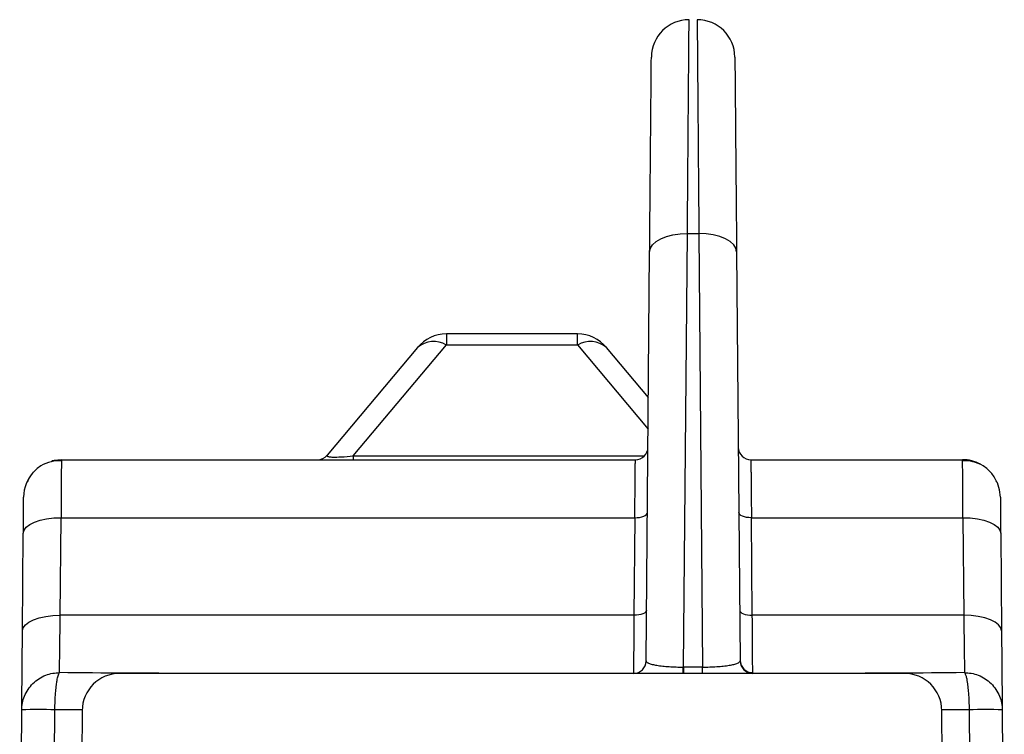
# Model space of a CAD drawing. Extents: x 897.4 to 914.4, y -8.5 to 2.5.
# Tile 14 of 15: x 908.223 to 908.994, y -2.827 to -2.267. Entities that reach past the tile are written whole.
import ezdxf

# ---------------------------------------------------------------- set-up
doc = ezdxf.new("R2010")
doc.units = 0
doc.header["$LTSCALE"] = 4
doc.header["$MEASUREMENT"] = 0
doc.layers.get('0').update_dxf_attribs({"linetype": 'CONTINUOUS'})

msp = doc.modelspace()

# ---------------------------------------------------------------- linework, layer by layer
for p, q in [((908.74275, -2.7742), (908.74571, -2.43464)), ((908.74571, -2.43464), (908.75469, -2.43464)), ((908.75469, -2.43464), (908.75765, -2.7742)), ((908.71339, -2.76937), (908.71619, -2.44914)), ((908.78421, -2.44914), (908.78701, -2.76937)), ((908.55719, -2.51338), (908.55719, -2.52202)), ((908.65975, -2.51338), (908.55719, -2.51338)), ((908.65975, -2.52202), (908.65975, -2.51338)), ((908.53457, -2.52392), (908.46378, -2.60828)), ((908.48427, -2.60892), (908.55719, -2.52202)), ((908.55719, -2.52202), (908.65975, -2.52202)), ((908.65975, -2.52202), (908.71497, -2.58784)), ((908.71519, -2.56304), (908.68237, -2.52392)), ((908.25585, -2.6118), (908.25584, -2.61323)), ((908.25585, -2.6118), (908.70501, -2.6118)), ((908.48427, -2.60892), (908.48427, -2.6118)), ((908.48427, -2.60892), (908.71192, -2.60892)), ((908.79539, -2.6118), (908.96109, -2.6118)), ((908.25493, -2.73366), (908.2556, -2.65726)), ((908.2556, -2.65726), (908.70456, -2.65726)), ((908.70456, -2.65726), (908.7039, -2.73366)), ((908.7965, -2.73366), (908.79584, -2.65726)), ((908.79584, -2.65726), (908.96133, -2.65726)), ((908.96133, -2.65726), (908.962, -2.73366)), ((908.22541, -2.74588), (908.22607, -2.66948)), ((908.99086, -2.66948), (908.99153, -2.74588)), ((908.7039, -2.73366), (908.25493, -2.73366)), ((908.962, -2.73366), (908.7965, -2.73366)), ((908.9153, -2.77912), (908.30163, -2.77912)), ((908.74275, -2.7742), (908.74275, -2.77912)), ((908.75765, -2.7742), (908.74275, -2.7742)), ((908.75765, -2.77912), (908.75765, -2.7742)), ((908.22323, -2.99566), (908.22487, -2.80761)), ((908.24909, -2.99566), (908.25073, -2.80761)), ((908.27228, -2.80777), (908.25073, -2.80761)), ((908.27211, -2.80839), (908.27141, -2.88765)), ((908.9662, -2.80761), (908.94466, -2.80777)), ((908.94552, -2.88765), (908.94483, -2.80839)), ((908.9662, -2.80761), (908.96784, -2.99566)), ((908.99207, -2.80761), (908.99371, -2.99566))]:
    msp.add_line(p, q)
at = {"flags": 128}
for points in [[(908.71619, -2.44914), (908.71677, -2.44627), (908.71847, -2.44353), (908.72121, -2.441), (908.72488, -2.4388), (908.72935, -2.437), (908.73444, -2.43568), (908.73997, -2.43488), (908.74571, -2.43464)], [(908.78421, -2.44914), (908.78362, -2.44627), (908.78193, -2.44353), (908.77919, -2.441), (908.77552, -2.4388), (908.77105, -2.437), (908.76596, -2.43568), (908.76043, -2.43488), (908.75469, -2.43464)], [(908.25585, -2.6118), (908.25012, -2.61236), (908.24828, -2.61279)], [(908.99061, -2.64107), (908.99, -2.63535), (908.98837, -2.63004)], [(908.22607, -2.66948), (908.22666, -2.66706), (908.22835, -2.66474), (908.23109, -2.66261), (908.23476, -2.66075), (908.23923, -2.65924), (908.24433, -2.65813), (908.24985, -2.65746), (908.2556, -2.65726)], [(908.70456, -2.65726), (908.70648, -2.6572), (908.70832, -2.65698), (908.71002, -2.65661), (908.71151, -2.6561), (908.71273, -2.65548), (908.71364, -2.65477), (908.71421, -2.654), (908.7144, -2.65319)], [(908.79584, -2.65726), (908.79392, -2.6572), (908.79208, -2.65698), (908.79038, -2.65661), (908.78889, -2.6561), (908.78766, -2.65548), (908.78675, -2.65477), (908.78619, -2.654), (908.78599, -2.65319)], [(908.96133, -2.65726), (908.96708, -2.65746), (908.97261, -2.65813), (908.9777, -2.65924), (908.98217, -2.66075), (908.98585, -2.66261), (908.98858, -2.66474), (908.99027, -2.66706), (908.99086, -2.66948)], [(908.22541, -2.74588), (908.22599, -2.74346), (908.22769, -2.74114), (908.23042, -2.73901), (908.23409, -2.73715), (908.23856, -2.73564), (908.24366, -2.73452), (908.24919, -2.73386), (908.25493, -2.73366)], [(908.71374, -2.72959), (908.71354, -2.73039), (908.71298, -2.73117), (908.71207, -2.73188), (908.71084, -2.7325), (908.70935, -2.733), (908.70765, -2.73337), (908.70581, -2.73359), (908.7039, -2.73366)], [(908.78666, -2.72959), (908.78686, -2.73039), (908.78742, -2.73117), (908.78833, -2.73188), (908.78956, -2.7325), (908.79105, -2.733), (908.79274, -2.73337), (908.79459, -2.73359), (908.7965, -2.73366)], [(908.99153, -2.74588), (908.99094, -2.74346), (908.98925, -2.74114), (908.98651, -2.73901), (908.98284, -2.73715), (908.97837, -2.73564), (908.97327, -2.73452), (908.96775, -2.73386), (908.962, -2.73366)]]:
    msp.add_lwpolyline(points, dxfattribs=at)
for centre, radius, start, end in [((908.74704, -2.29684), 0.02953, 90, 179.5), ((908.75335, -2.29684), 0.02953, 0.5, 90), ((908.55719, -2.5429), 0.02953, 90, 140), ((908.54721, -2.5388), 0.01952, 59.25108, 130.3478), ((908.65975, -2.5429), 0.02953, 40, 90), ((908.66973, -2.5388), 0.01952, 49.6522, 120.74892), ((908.70501, -2.60196), 0.00984, 270, 359.5), ((908.79539, -2.60196), 0.00984, 180.5, 270), ((908.45624, -2.60196), 0.00984, 270, 320), ((908.96109, -2.64133), 0.02953, 61.95492, 90), ((908.25585, -2.64133), 0.02953, 138.25467, 179.5), ((908.70355, -2.76928), 0.00984, 270, 359.5), ((908.79681, -2.76875), 0.00981, 180.706, 270.21311), ((908.79685, -2.76928), 0.00984, 180.5, 270), ((908.30163, -2.80865), 0.02953, 90, 179.5), ((908.68081, -2.77505), 0.06156, 356.20904, 0.79187), ((908.9153, -2.80865), 0.02953, 0.5, 90), ((908.2378, -3.60798), 0.80047, 89.07431, 90.92569), ((908.97913, -3.60798), 0.80047, 89.07431, 90.92569)]:
    msp.add_arc(centre, radius, start, end)
for points, knots in [([(908.74571, -2.43464), (908.74591, -2.40934), (908.7461, -2.38598), (908.74643, -2.34468), (908.74657, -2.32675), (908.7468, -2.29754), (908.74689, -2.28627), (908.74701, -2.27116), (908.74704, -2.26731), (908.74704, -2.26731)], [0, 0, 0, 0, 0.25, 0.25, 0.5, 0.5, 0.75, 0.75, 1, 1, 1, 1]), ([(908.75335, -2.26731), (908.75335, -2.26731), (908.75339, -2.27116), (908.75351, -2.28627), (908.7536, -2.29754), (908.75383, -2.32675), (908.75397, -2.34468), (908.7543, -2.38598), (908.75448, -2.40934), (908.75469, -2.43464)], [0, 0, 0, 0, 0.25, 0.25, 0.5, 0.5, 0.75, 0.75, 1, 1, 1, 1]), ([(908.71619, -2.44914), (908.71621, -2.44591), (908.71627, -2.43947), (908.71635, -2.43009), (908.71643, -2.42094), (908.71651, -2.41205), (908.71658, -2.40341), (908.71666, -2.39502), (908.71679, -2.37982), (908.71697, -2.35932), (908.71717, -2.33669), (908.71732, -2.31869), (908.71742, -2.30799), (908.71747, -2.30202), (908.7175, -2.2989), (908.71751, -2.29694), (908.71752, -2.2967), (908.71752, -2.29658)], [0, 0, 0, 0, 0.035216, 0.070317, 0.105348, 0.140358, 0.175394, 0.210505, 0.245737, 0.372845, 0.500018, 0.627124, 0.754297, 0.815838, 0.877132, 0.938434, 1, 1, 1, 1]), ([(908.78288, -2.29658), (908.78288, -2.29662), (908.78288, -2.2967), (908.78289, -2.29734), (908.7829, -2.29836), (908.78291, -2.29979), (908.78293, -2.30164), (908.78294, -2.30389), (908.78299, -2.30887), (908.78307, -2.31868), (908.78323, -2.33669), (908.78343, -2.35932), (908.78362, -2.38167), (908.78379, -2.40117), (908.78393, -2.41638), (908.78407, -2.43231), (908.78416, -2.44352), (908.78421, -2.44914)], [0, 0, 0, 0, 0.035215, 0.070315, 0.105345, 0.140354, 0.17539, 0.2105, 0.245731, 0.372837, 0.50001, 0.627117, 0.754291, 0.815834, 0.877129, 0.938432, 1, 1, 1, 1]), ([(908.46378, -2.60828), (908.4637, -2.60842), (908.46353, -2.60868), (908.46376, -2.60902), (908.46434, -2.6093), (908.46527, -2.60951), (908.46655, -2.60967), (908.46921, -2.60982), (908.4752, -2.60969), (908.4811, -2.60919), (908.48427, -2.60892)], [0, 0, 0, 0, 0.104768, 0.201389, 0.290583, 0.373262, 0.450573, 0.523911, 0.743812, 1, 1, 1, 1]), ([(908.70456, -2.65726), (908.70458, -2.65561), (908.70461, -2.65231), (908.70466, -2.64763), (908.7047, -2.6432), (908.70474, -2.63904), (908.70478, -2.63517), (908.70481, -2.63159), (908.70484, -2.62831), (908.70487, -2.62533), (908.7049, -2.62266), (908.70492, -2.62029), (908.70494, -2.61823), (908.70496, -2.61646), (908.70497, -2.61499), (908.70499, -2.6138), (908.705, -2.61289), (908.705, -2.61226), (908.70501, -2.61187), (908.70501, -2.61182), (908.70501, -2.6118)], [0, 0, 0, 0, 0.062015, 0.123269, 0.183764, 0.243499, 0.302474, 0.360689, 0.418145, 0.47484, 0.530775, 0.585951, 0.640367, 0.694022, 0.746918, 0.799054, 0.850431, 0.901047, 0.950903, 1, 1, 1, 1]), ([(908.79539, -2.6118), (908.79539, -2.61184), (908.79539, -2.61192), (908.7954, -2.61257), (908.79541, -2.61363), (908.79542, -2.61515), (908.79545, -2.61716), (908.79547, -2.61965), (908.7955, -2.62264), (908.79553, -2.62613), (908.79557, -2.63013), (908.79562, -2.63462), (908.79566, -2.6396), (908.79572, -2.64505), (908.79577, -2.65093), (908.79581, -2.65514), (908.79584, -2.65726)], [0, 0, 0, 0, 0.063265, 0.127787, 0.193564, 0.260597, 0.328886, 0.398431, 0.469231, 0.541288, 0.6146, 0.689169, 0.764993, 0.842073, 0.920408, 1, 1, 1, 1]), ([(908.96133, -2.65726), (908.96132, -2.65561), (908.96131, -2.65231), (908.96128, -2.64763), (908.96126, -2.6432), (908.96124, -2.63904), (908.96121, -2.63517), (908.9612, -2.63159), (908.96118, -2.62831), (908.96116, -2.62533), (908.96115, -2.62266), (908.96113, -2.62029), (908.96112, -2.61823), (908.96111, -2.61646), (908.9611, -2.61499), (908.9611, -2.6138), (908.96109, -2.61289), (908.96109, -2.61226), (908.96109, -2.61187), (908.96109, -2.61182), (908.96109, -2.6118)], [0, 0, 0, 0, 0.062014, 0.123268, 0.183762, 0.243496, 0.302471, 0.360686, 0.418141, 0.474836, 0.530772, 0.585947, 0.640363, 0.69402, 0.746916, 0.799052, 0.850429, 0.901046, 0.950903, 1, 1, 1, 1]), ([(908.25584, -2.6126), (908.25312, -2.61269), (908.24749, -2.61288), (908.2395, -2.61643), (908.23259, -2.62222), (908.22983, -2.62761), (908.22847, -2.63027)], [0, 0, 0, 0, 0.236872, 0.489139, 0.747274, 1, 1, 1, 1]), ([(908.25584, -2.61323), (908.25584, -2.61351), (908.25583, -2.61448), (908.25579, -2.62226), (908.25571, -2.63642), (908.25564, -2.65018), (908.2556, -2.65726)], [0, 0, 0, 0, 0.116844, 0.393768, 0.688161, 1, 1, 1, 1]), ([(908.98847, -2.63027), (908.9871, -2.62761), (908.98434, -2.62222), (908.97743, -2.61643), (908.96944, -2.61288), (908.96382, -2.61269), (908.96109, -2.6126)], [0, 0, 0, 0, 0.252726, 0.510861, 0.763128, 1, 1, 1, 1]), ([(908.22607, -2.66948), (908.22609, -2.66812), (908.22611, -2.66541), (908.22614, -2.66159), (908.22618, -2.65734), (908.22622, -2.65289), (908.22626, -2.64864), (908.22629, -2.64523), (908.22631, -2.64284), (908.22632, -2.64134), (908.22632, -2.64116), (908.22632, -2.64107)], [0, 0, 0, 0, 0.081689, 0.163109, 0.244962, 0.372322, 0.500057, 0.627416, 0.75515, 0.877482, 1, 1, 1, 1]), ([(908.99061, -2.64107), (908.99061, -2.64111), (908.99061, -2.64119), (908.99062, -2.64185), (908.99063, -2.64308), (908.99065, -2.64524), (908.99068, -2.64863), (908.99071, -2.65289), (908.99076, -2.65787), (908.99081, -2.6634), (908.99084, -2.66746), (908.99086, -2.66948)], [0, 0, 0, 0, 0.081687, 0.163104, 0.244956, 0.372314, 0.500048, 0.627407, 0.755143, 0.877479, 1, 1, 1, 1]), ([(908.25439, -2.77856), (908.25441, -2.77696), (908.25447, -2.77194), (908.25466, -2.75632), (908.25479, -2.74573), (908.25493, -2.73366)], [0, 0, 0, 0, 0.5, 0.5, 1, 1, 1, 1]), ([(908.7039, -2.73366), (908.70379, -2.74716), (908.7037, -2.75879), (908.70358, -2.77479), (908.70355, -2.77912), (908.70355, -2.77912)], [0, 0, 0, 0, 0.5, 0.5, 1, 1, 1, 1]), ([(908.79684, -2.77855), (908.79683, -2.77696), (908.79679, -2.77194), (908.79667, -2.75632), (908.79659, -2.74573), (908.7965, -2.73366)], [0, 0, 0, 0, 0.5, 0.5, 1, 1, 1, 1]), ([(908.962, -2.73366), (908.96214, -2.74573), (908.96227, -2.75632), (908.96246, -2.77194), (908.96252, -2.77696), (908.96254, -2.77856)], [0, 0, 0, 0, 0.5, 0.5, 1, 1, 1, 1]), ([(908.22487, -2.80761), (908.22487, -2.8073), (908.22488, -2.80668), (908.22489, -2.80523), (908.2249, -2.80339), (908.22493, -2.80035), (908.22497, -2.79549), (908.22504, -2.78802), (908.22512, -2.77912), (908.22521, -2.76898), (908.2253, -2.75792), (908.22537, -2.74989), (908.22541, -2.74588)], [0, 0, 0, 0, 0.061586, 0.122956, 0.18435, 0.246008, 0.372935, 0.500055, 0.626983, 0.754104, 0.877004, 1, 1, 1, 1]), ([(908.99153, -2.74588), (908.99154, -2.74791), (908.99158, -2.75195), (908.99163, -2.75777), (908.99168, -2.76337), (908.99174, -2.77063), (908.99182, -2.77911), (908.99189, -2.78801), (908.99196, -2.79549), (908.99201, -2.80127), (908.99205, -2.80552), (908.99206, -2.80691), (908.99207, -2.80761)], [0, 0, 0, 0, 0.061588, 0.12296, 0.184355, 0.246014, 0.372943, 0.500063, 0.626991, 0.75411, 0.877008, 1, 1, 1, 1]), ([(908.71339, -2.76937), (908.71343, -2.76955), (908.71349, -2.7699), (908.71399, -2.77038), (908.71463, -2.7708), (908.71582, -2.77137), (908.71794, -2.77204), (908.72167, -2.77281), (908.72614, -2.77341), (908.73129, -2.77385), (908.73676, -2.77414), (908.74052, -2.77418), (908.74236, -2.7742)], [0, 0, 0, 0, 0.081899, 0.153401, 0.214506, 0.265219, 0.410442, 0.536881, 0.664054, 0.782498, 0.893832, 1, 1, 1, 1]), ([(908.75765, -2.7742), (908.75857, -2.7742), (908.76043, -2.77419), (908.7632, -2.77412), (908.76596, -2.77401), (908.76868, -2.77385), (908.77132, -2.77366), (908.77386, -2.77342), (908.77627, -2.77314), (908.77919, -2.77272), (908.78239, -2.77206), (908.78494, -2.77125), (908.78666, -2.77032), (908.78688, -2.76972), (908.78701, -2.76937)], [0, 0, 0, 0, 0.052718, 0.106415, 0.161368, 0.217838, 0.276065, 0.336266, 0.39864, 0.463366, 0.589768, 0.735081, 0.846754, 1, 1, 1, 1]), ([(908.22487, -2.80761), (908.2249, -2.80417), (908.22556, -2.80047), (908.22847, -2.79331), (908.23073, -2.78988), (908.23648, -2.78422), (908.23996, -2.78201), (908.24719, -2.77918), (908.25093, -2.77856), (908.25439, -2.77856)], [0, 0, 0, 0, 0.25, 0.25, 0.5, 0.5, 0.75, 0.75, 1, 1, 1, 1]), ([(908.25073, -2.80761), (908.25075, -2.80686), (908.25078, -2.80519), (908.25088, -2.80179), (908.25109, -2.7977), (908.25142, -2.79277), (908.25192, -2.78834), (908.2525, -2.78409), (908.25332, -2.78027), (908.25401, -2.77917), (908.25439, -2.77856)], [0, 0, 0, 0, 0.053047, 0.118026, 0.241874, 0.350383, 0.500385, 0.622854, 0.78945, 1, 1, 1, 1]), ([(908.96254, -2.77856), (908.96269, -2.77874), (908.96298, -2.77909), (908.9634, -2.78009), (908.96378, -2.78129), (908.96411, -2.78265), (908.96438, -2.78407), (908.96462, -2.78548), (908.96481, -2.78684), (908.96512, -2.78929), (908.96551, -2.79277), (908.96584, -2.7977), (908.96605, -2.80179), (908.96615, -2.80519), (908.96619, -2.80686), (908.9662, -2.80761)], [0, 0, 0, 0, 0.084286, 0.162368, 0.234234, 0.299877, 0.359292, 0.412481, 0.459449, 0.500205, 0.649988, 0.758411, 0.882113, 0.947002, 1, 1, 1, 1]), ([(908.96254, -2.77856), (908.966, -2.77856), (908.96974, -2.77918), (908.97697, -2.78201), (908.98045, -2.78422), (908.9862, -2.78988), (908.98846, -2.79331), (908.99137, -2.80047), (908.99204, -2.80417), (908.99207, -2.80761)], [0, 0, 0, 0, 0.25, 0.25, 0.5, 0.5, 0.75, 0.75, 1, 1, 1, 1])]:
    msp.add_open_spline(points, degree=3, knots=knots)
for points in [[(908.35818, -2.77912), (908.32343, -2.77912), (908.28871, -2.77893), (908.25439, -2.77856)], [(908.74236, -2.7742), (908.74249, -2.7742), (908.74262, -2.7742), (908.74275, -2.7742)], [(908.96254, -2.77856), (908.92822, -2.77893), (908.8935, -2.77912), (908.85875, -2.77912)]]:
    msp.add_open_spline(points, degree=3)

doc.saveas('drawing.dxf')
